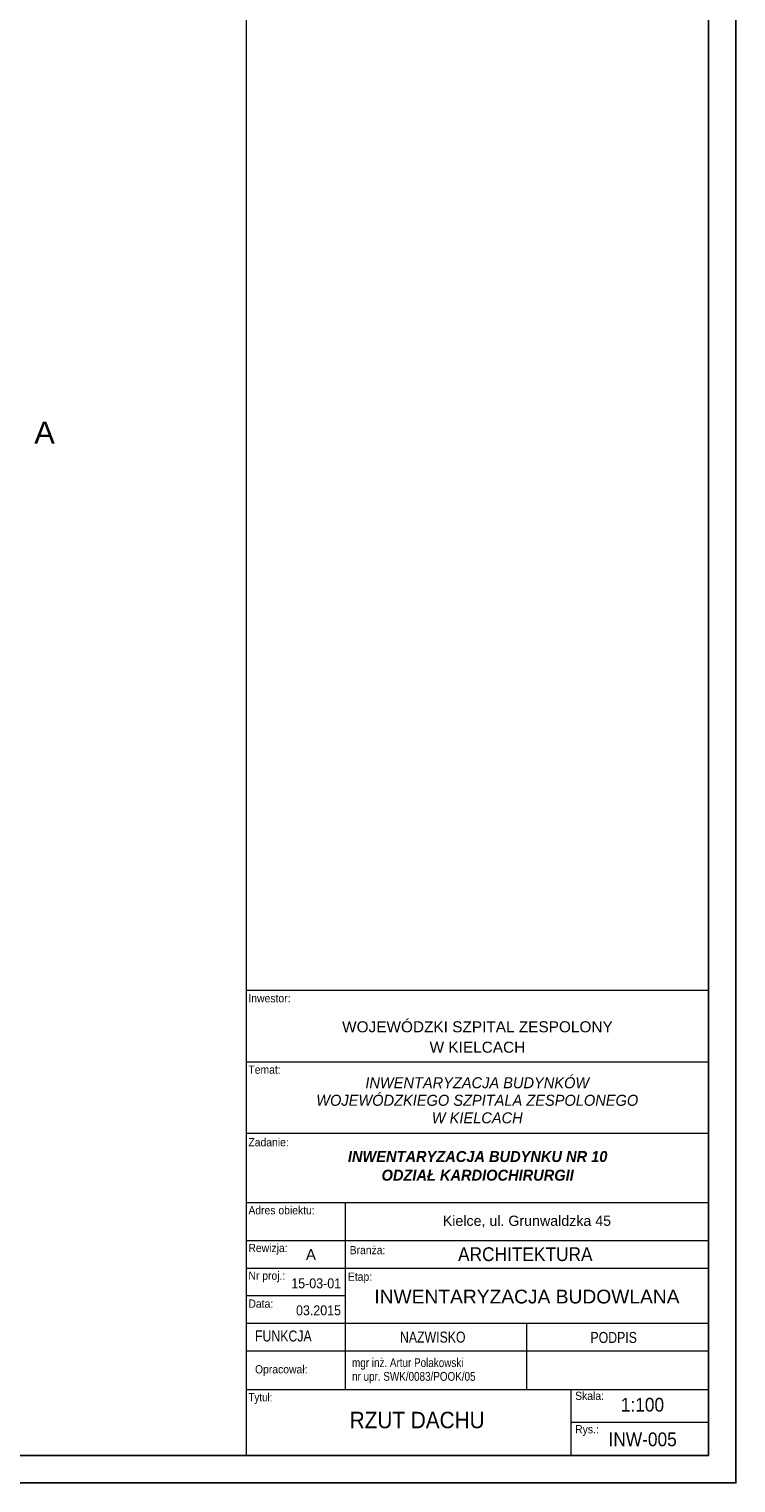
# Model space of a CAD drawing. Header units: millimetres. Extents: x -13944 to 76372, y -78836 to -36151.
# Tile 28 of 29: x 63520 to 76372, y -78836 to -52417. Entities that reach past the tile are written whole.
import ezdxf

# ---------------------------------------------------------------- set-up
doc = ezdxf.new("R2010")
doc.units = ezdxf.units.MM
doc.header["$MEASUREMENT"] = 0
for name, color, linetype, lineweight in [('0_Nr_pióra__1', 7, 'Continuous', 0), ('0_Nr_pióra__2', 7, 'Continuous', 15), ('0_Nr_pióra__4', 7, 'Continuous', 25), ('0_Nr_pióra__7', 7, 'Continuous', 70), ('Znaczniki - Przekroje_Nr_pióra__5', 7, 'Continuous', 35)]:
    doc.layers.add(name, color=color, linetype=linetype, lineweight=lineweight)
doc.styles.add('GENERATED_STYLE_1', font='txt')
doc.styles.add('GENERATED_STYLE_2', font='txt')
doc.styles.add('GENERATED_STYLE_3', font='txt')

msp = doc.modelspace()

# ---------------------------------------------------------------- linework, layer by layer
at = {"layer": '0_Nr_pióra__2', "linetype": 'Continuous'}
for p, q in [((67471.934, -77136.04), (67471.934, -37336.041)), ((67471.934, -78336.041), (67471.934, -64936.547)), ((67471.934, -69882.556), (75871.934, -69882.556)), ((67465.692, -71182.505), (75871.934, -71182.505)), ((67465.692, -72482.453), (75871.934, -72482.453)), ((67465.692, -73738.496), (75871.934, -73738.496)), ((69271.934, -77136.04), (69271.934, -73736.496)), ((75871.934, -74436.04), (67465.692, -74436.04)), ((67465.692, -74936.04), (75871.934, -74936.04)), ((69265.692, -75436.04), (67465.692, -75436.04)), ((75871.934, -75936.04), (67465.692, -75936.04)), ((72571.934, -77136.04), (72571.934, -75936.04)), ((67465.692, -76436.04), (75871.934, -76436.04)), ((67465.692, -76436.04), (75871.934, -76436.04)), ((67465.692, -77136.04), (75871.934, -77136.04)), ((67465.692, -77136.04), (75871.934, -77136.04)), ((73371.934, -77136.04), (73371.934, -78336.041)), ((67471.934, -78336.041), (67471.934, -77336.041)), ((75871.934, -77736.041), (73371.934, -77736.041))]:
    msp.add_line(p, q, dxfattribs=at)
at = {"layer": '0_Nr_pióra__4', "linetype": 'Continuous', "flags": 128}
for points in [[(76371.934, -36317.498), (-13943.569, -36317.498), (-13943.569, -78836.041), (76371.934, -78836.041)], [(-9110.033, -37336.041), (75871.934, -37336.041), (75871.934, -78336.041), (-9110.033, -78336.041)]]:
    msp.add_lwpolyline(points, close=True, dxfattribs=at)

# ---------------------------------------------------------------- texts
at = {"layer": '0_Nr_pióra__1', "linetype": 'Continuous', "style": 'GENERATED_STYLE_1'}
for s, insert, char_height, attachment_point in [('\\A1;{\\W0.900000x;\\fArial|b0|i0|c238|p38;Inwestor:}', (67508.216, -70105.317), 150, 7), ('\\A1;{\\W0.900000x;\\fArial|b0|i0|c238|p38;Temat:}', (67508.216, -71402.969), 150, 7), ('\\A1;{\\W0.900000x;\\fArial|b0|i0|c238|p38;Zadanie:}', (67508.216, -72721.635), 150, 7), ('\\A1;{\\W0.900000x;\\fArial|b0|i0|c238|p38;ARCHITEKTURA}', (71319.738, -74681.311), 250, 4), ('\\A1;{\\W0.800000x;\\fArial|b0|i0|c238|p38;mgr inż. Artur Polakowski}', (69392.64, -76778.806), 160.66128, 7), ('\\A1;{\\W0.800000x;\\fArial|b0|i0|c238|p38;nr upr. SWK/0083/POOK/05}', (69392.64, -77028.776), 160.66128, 7), ('\\A1;{\\W0.900000x;\\fArial|b0|i0|c238|p38;RZUT DACHU}', (70575.836, -77695.025), 300, 5), ('\\A1;{\\W0.900000x;\\fArial|b0|i0|c238|p38;INW-005}', (74056.031, -78172.582), 250, 7)]:
    msp.add_mtext(s, dxfattribs=dict(at, insert=insert, char_height=char_height, attachment_point=attachment_point))
at = {"layer": '0_Nr_pióra__1', "linetype": 'Continuous', "char_height": 200, "width": 8406.24188, "attachment_point": 5}
for s, insert, line_spacing_factor, style in [('\\A1;{\\W0.950000x;\\fArial|b0|i1|c238|p38;INWENTARYZACJA BUDYNKÓW \\P\\fArial|b0|i1|c238|p38;WOJEWÓDZKIEGO SZPITALA ZESPOLONEGO\\P\\fArial|b0|i1|c238|p38;W KIELCACH}', (71668.813, -71884.381), 0.954977, 'GENERATED_STYLE_2'), ('\\A1;{\\W0.950000x;\\fArial|b1|i1|c238|p38;INWENTARYZACJA BUDYNKU NR 10\\P\\fArial|b1|i1|c238|p38;ODZIAŁ KARDIOCHIRURGII}', (71676.061, -73075.688), 1.017502, 'GENERATED_STYLE_3')]:
    msp.add_mtext(s, dxfattribs=dict(at, insert=insert, line_spacing_factor=line_spacing_factor, style=style))
at = {"layer": '0_Nr_pióra__2', "linetype": 'Continuous', "insert": (74279.231, -77543.502), "char_height": 250, "attachment_point": 7, "style": 'GENERATED_STYLE_1'}
msp.add_mtext('\\A1;{\\W0.900000x;\\fArial|b0|i0|c238|p38;1:100}', dxfattribs=at)
at = {"layer": '0_Nr_pióra__7', "linetype": 'Continuous', "insert": (71671.934, -71021.118), "char_height": 200, "width": 8399.99996, "attachment_point": 8, "line_spacing_factor": 1.113391, "style": 'GENERATED_STYLE_1'}
msp.add_mtext('\\A1;{\\fArial|b0|i0|c238|p38;WOJEWÓDZKI SZPITAL ZESPOLONY \\P\\fArial|b0|i0|c238|p38;W KIELCACH}', dxfattribs=at)
at = {"layer": '0_Nr_pióra__7', "linetype": 'Continuous', "style": 'GENERATED_STYLE_1'}
for s, insert, char_height, attachment_point in [('\\A1;{\\W0.900000x;\\fArial|b0|i0|c238|p38;Adres obiektu:}', (67508.216, -73958.202), 150, 7), ('\\A1;{\\fArial|b0|i0|c238|p38;Kielce, ul. Grunwaldzka 45}', (72571.934, -74199.158), 185, 8), ('\\A1;{\\W0.900000x;\\fArial|b0|i0|c238|p38;Branża:}', (69348.761, -74681.791), 150, 7), ('\\A1;{\\W0.900000x;\\fArial|b0|i0|c238|p38;Rewizja:}', (67508.216, -74686.572), 150, 7), ('\\A1;{\\fArial|b0|i0|c238|p38;A}', (68553.482, -74783.965), 196, 7), ('\\A1;{\\W0.900000x;\\fArial|b0|i0|c238|p38;Nr proj.:}', (67508.216, -75190.064), 150, 7), ('\\A1;{\\W0.900000x;\\fArial|b0|i0|c238|p38;15-03-01}', (68287.981, -75301.457), 180, 7), ('\\A1;{\\W0.900000x;\\fArial|b0|i0|c238|p38;Etap:}', (69317.101, -75208.567), 150, 7), ('\\A1;{\\W0.900000x;\\fArial|b0|i0|c238|p38;Data:}', (67508.216, -75654.625), 150, 7), ('\\A1;{\\fArial|b0|i0|c238|p38;INWENTARYZACJA BUDOWLANA}', (72571.934, -75451.316), 250, 5), ('\\A1;{\\W0.900000x;\\fArial|b0|i0|c238|p38;03.2015}', (68373.88, -75792.576), 180, 7), ('\\A1;{\\W0.800000x;\\fArial|b0|i0|c238|p38;FUNKCJA}', (67628.077, -76268.485), 200, 7), ('\\A1;{\\W0.800000x;\\fArial|b0|i0|c238|p38;NAZWISKO}', (70263.502, -76289.216), 200, 7), ('\\A1;{\\W0.800000x;\\fArial|b0|i0|c238|p38;PODPIS}', (73727.342, -76295.622), 200, 7), ('\\A1;{\\W0.900000x;\\fArial|b0|i0|c238|p38;Opracował:}', (67628.077, -76891.512), 150, 7), ('\\A1;{\\W0.850000x;\\fArial|b0|i0|c238|p38;Tytuł:}', (67508.216, -77399.797), 150, 7), ('\\A1;{\\W0.900000x;\\fArial|b0|i0|c238|p38;Skala:}', (73449.117, -77330.469), 150, 7), ('\\A1;{\\W0.900000x;\\fArial|b0|i0|c238|p38;Rys.:}', (73449.117, -77981.075), 150, 7)]:
    msp.add_mtext(s, dxfattribs=dict(at, insert=insert, char_height=char_height, attachment_point=attachment_point))
at = {"layer": 'Znaczniki - Przekroje_Nr_pióra__5', "insert": (63987.74, -59948.199), "char_height": 400, "attachment_point": 9, "style": 'GENERATED_STYLE_1'}
msp.add_mtext('\\A1;{\\fArial|b0|i0|c238|p38;A}', dxfattribs=at)

doc.saveas('drawing.dxf')
